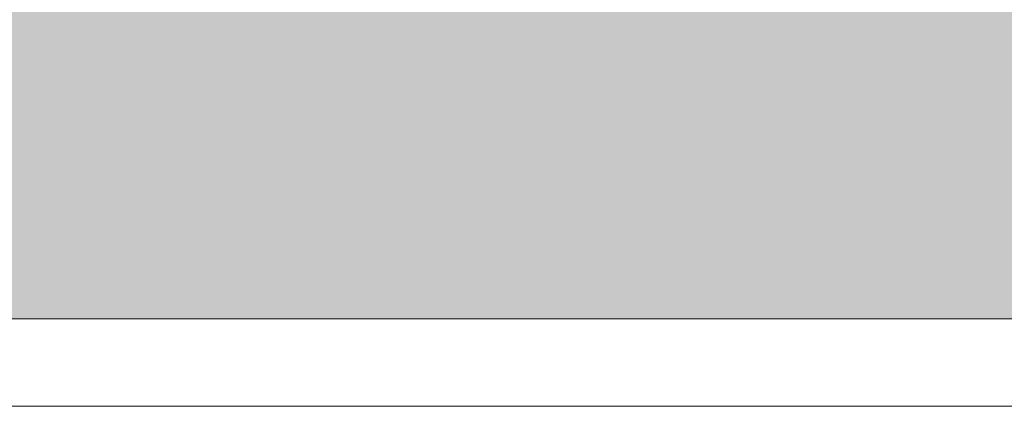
# Model space of a CAD drawing. Header units: millimetres. Extents: x -40968 to 13979, y -19284 to 4746.
# Tile 124 of 234: x -3854 to -67, y -19284 to -17798. Entities that reach past the tile are written whole.
import ezdxf

# ---------------------------------------------------------------- set-up
doc = ezdxf.new("R2010")
doc.units = ezdxf.units.MM
doc.header["$MEASUREMENT"] = 0
doc.layers.add('12_FAÇ_Façana_Pluma_Nº__1', color=7, linetype='Continuous', lineweight=5)
doc.layers.add('14_PAV_Paviment existent_Pluma_Nº__89', color=7, linetype='Continuous', lineweight=5)
doc.layers.add('14_PAV_Paviment existent', color=7, linetype='Continuous')
doc.layers.add('14_PAV_Paviment existent_Pluma_Nº__102', color=7, linetype='Continuous', lineweight=5, true_color=0xcccccc)

# ---------------------------------------------------------------- blocks, each defined once
blk = doc.blocks.new('Forjado_2_1', base_point=(7463.4, -18947.9))
at = {"layer": '14_PAV_Paviment existent_Pluma_Nº__102', "linetype": 'Continuous', "lineweight": 0, "true_color": 0x333333}
blk.add_hatch(color=250, dxfattribs=at).paths.add_polyline_path([(7463.4, -18947.9), (7463.4, -17084), (-28136.2, -17084), (-28146.1, -18947.9)])
at = {"layer": '14_PAV_Paviment existent_Pluma_Nº__89', "color": 7, "linetype": 'Continuous', "lineweight": 5, "flags": 128}
blk.add_lwpolyline([(7463.4, -18947.9), (-28146.1, -18947.9), (-28136.2, -17084), (7463.4, -17084)], close=True, dxfattribs=at)

msp = doc.modelspace()

# ---------------------------------------------------------------- linework, layer by layer
at = {"layer": '12_FAÇ_Façana_Pluma_Nº__1', "color": 7, "linetype": 'Continuous', "lineweight": 5}
msp.add_line((-31137.7, -19284), (13979, -19284), dxfattribs=at)

# ---------------------------------------------------------------- block references
at = {"layer": '14_PAV_Paviment existent', "color": 7, "linetype": 'Continuous', "lineweight": 5}
msp.add_blockref('Forjado_2_1', (7463.4, -18947.9), dxfattribs=at)

doc.saveas('drawing.dxf')
